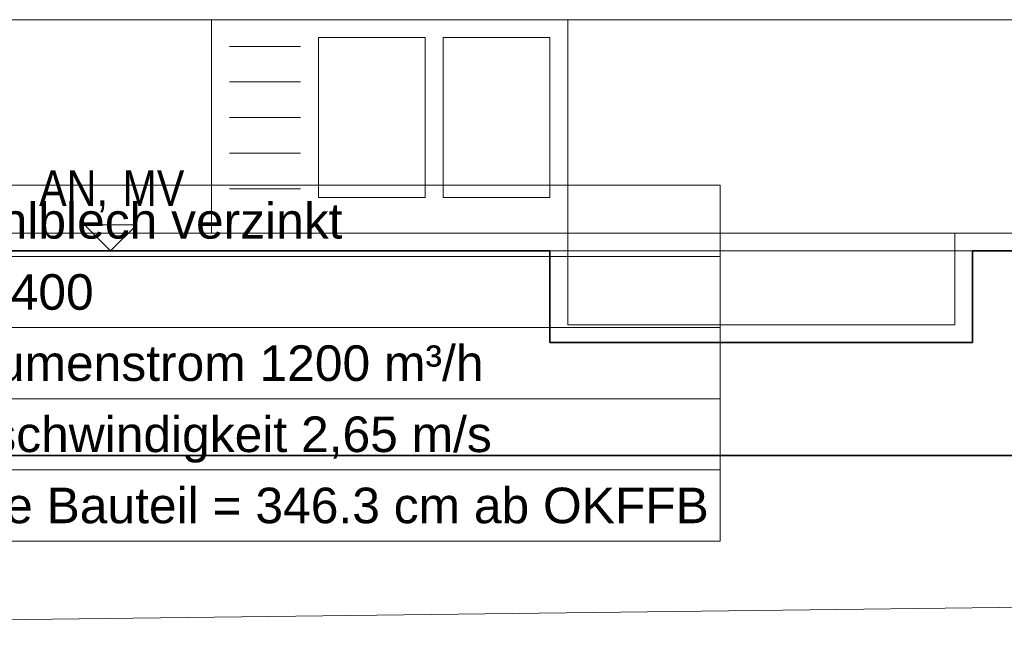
# Model space of a CAD drawing. Extents: x -357 to 533, y -64 to 530.
# Tile 131 of 135: x 77 to 132, y 209 to 244. Entities that reach past the tile are written whole.
import ezdxf
from ezdxf.lldxf.tags import DXFTag

# ---------------------------------------------------------------- set-up
doc = ezdxf.new("R2010")
doc.units = 0
doc.layers.get('0').update_dxf_attribs({"lineweight": 35})
for name, color, linetype, lineweight in [('5_EG-AUSBAU', 7, 'Continuous', 25), ('5_EG-BESTAND', 7, 'Continuous', 25), ('5_EG-HLSE', 7, 'Continuous', 25), ('5_EG-WANDFLÄCHENMATERIAL', 7, 'Continuous', 25)]:
    doc.layers.add(name, color=color, linetype=linetype, lineweight=lineweight)
doc.layers.add('L_Fortluft_Beschriftung', color=7, linetype='Continuous', lineweight=18, true_color=0x993300)
doc.styles.get("Standard").update_dxf_attribs({"font": 'arial.ttf'})
tags = doc.linetypes.add('PUNKT2_S9', pattern=[0.0005, 0, -0.0005]).pattern_tags.tags
tags[6:7] = [DXFTag(74, 4), DXFTag(75, 0), DXFTag(340, '0'), DXFTag(46, 1.0), DXFTag(50, 0.0), DXFTag(44, 0.0), DXFTag(45, 0.0)]
tags[4:5] = [DXFTag(74, 4), DXFTag(75, 0), DXFTag(340, '0'), DXFTag(46, 1.0), DXFTag(50, 0.0), DXFTag(44, 0.0), DXFTag(45, 0.0)]

# ---------------------------------------------------------------- blocks, each defined once
blk = doc.blocks.new('Referenz-A06HSW74NL', base_point=(-327.48, -41.15))
at = {"layer": '5_EG-AUSBAU', "color": 0, "lineweight": 13}
for p, q in [((60.936, 244.044), (150.318, 244.044)), ((107.597, 244.044), (107.597, 232.044)), ((11.396, 232.044), (107.597, 232.044)), ((107.597, 232.044), (107.597, 226.89)), ((107.597, 232.044), (129.336, 232.044)), ((129.336, 226.89), (129.336, 232.044)), ((129.336, 232.044), (137.808, 232.044)), ((107.597, 226.89), (129.336, 226.89))]:
    blk.add_line(p, q, dxfattribs=at)
at = {"layer": '5_EG-BESTAND', "color": 0, "lineweight": 35}
for p, q in [((106.597, 231.044), (10.396, 231.044)), ((106.597, 225.89), (106.597, 231.044)), ((151.337, 231.044), (130.336, 231.044)), ((130.336, 231.044), (130.336, 225.89)), ((130.336, 225.89), (106.597, 225.89)), ((11.765, 219.546), (156.033, 219.546))]:
    blk.add_line(p, q, dxfattribs=at)
at = {"layer": '5_EG-BESTAND', "color": 0, "linetype": 'PUNKT2_S9', "lineweight": 13, "ltscale": 0.13}
for p, q in [((106.597, 231.044), (130.336, 231.044)), ((175.091, 211.536), (-68.742, 208.536))]:
    blk.add_line(p, q, dxfattribs=at)
at = {"layer": '5_EG-HLSE', "color": 0, "lineweight": 13}
for p, q in [((87.597, 244.044), (87.597, 232.044)), ((107.597, 244.044), (87.597, 244.044)), ((107.597, 244.044), (107.597, 232.044)), ((93.597, 243.044), (93.597, 234.044)), ((99.597, 243.044), (93.597, 243.044)), ((99.597, 234.044), (99.597, 243.044)), ((106.597, 243.044), (100.597, 243.044)), ((100.597, 243.044), (100.597, 234.044)), ((106.597, 234.044), (106.597, 243.044)), ((92.597, 242.544), (88.597, 242.544)), ((92.597, 240.544), (88.597, 240.544)), ((92.597, 238.544), (88.597, 238.544)), ((92.597, 236.544), (88.597, 236.544)), ((92.597, 234.544), (88.597, 234.544)), ((93.597, 234.044), (99.597, 234.044)), ((100.597, 234.044), (106.597, 234.044)), ((87.597, 232.044), (107.597, 232.044))]:
    blk.add_line(p, q, dxfattribs=at)
at = {"layer": '5_EG-WANDFLÄCHENMATERIAL', "color": 0, "lineweight": 18}
for p, q in [((81.928, 231.044), (80.457, 232.515)), ((80.457, 232.515), (83.399, 232.515)), ((81.928, 231.044), (83.399, 232.515))]:
    blk.add_line(p, q, dxfattribs=at)
at = {"layer": '5_EG-WANDFLÄCHENMATERIAL', "color": 0, "lineweight": 18, "char_height": 2, "attachment_point": 1}
for s, insert in [('{\\W0.83;\\fArial;AN,}', (77.914, 235.578)), ('{\\W0.83;\\fArial;MV}', (82.595, 235.578))]:
    blk.add_mtext(s, dxfattribs=dict(at, insert=insert))
blk = doc.blocks.new('Bauteilbeschriftung-A06HSWAYNL', base_point=(47.373, 214.737))
at = {"color": 0, "lineweight": -2}
for p, q in [((70.84, 234.737), (116.165, 234.737)), ((70.84, 214.737), (70.84, 234.737)), ((116.165, 234.737), (116.165, 214.737)), ((70.84, 230.737), (116.165, 230.737)), ((70.84, 226.737), (116.165, 226.737)), ((70.84, 222.737), (116.165, 222.737)), ((70.84, 218.737), (116.165, 218.737)), ((116.165, 214.737), (70.84, 214.737))]:
    blk.add_line(p, q, dxfattribs=at)
at = {"color": 0, "linetype": 'ByBlock', "lineweight": -2, "ltscale": 0.18}
blk.add_line((70.84, 224.737), (47.373, 224.737), dxfattribs=at)
at = {"color": 0, "linetype": 'ByBlock', "lineweight": -2, "ltscale": 0.18, "char_height": 2, "attachment_point": 1}
for s, insert in [('{\\fArial;Stahlblech verzinkt}', (71.506, 233.737)), ('{\\fArial;DN 400}', (71.506, 229.737)), ('{\\fArial;Volumenstrom 1200 m³/h}', (71.506, 225.737)), ('{\\fArial;Geschwindigkeit 2,65 m/s}', (71.506, 221.737)), ('{\\fArial;Mitte Bauteil = 346.3 cm ab OKFFB}', (71.506, 217.737))]:
    blk.add_mtext(s, dxfattribs=dict(at, insert=insert))

msp = doc.modelspace()

# ---------------------------------------------------------------- block references
at = {"color": 251, "lineweight": 25, "ltscale": 0.25, "true_color": 0x585858}
msp.add_blockref('Referenz-A06HSW74NL', (-327.48, -41.15), dxfattribs=at)
at = {"layer": 'L_Fortluft_Beschriftung', "ltscale": 0.18}
msp.add_blockref('Bauteilbeschriftung-A06HSWAYNL', (47.373, 214.737), dxfattribs=at)

doc.saveas('drawing.dxf')
